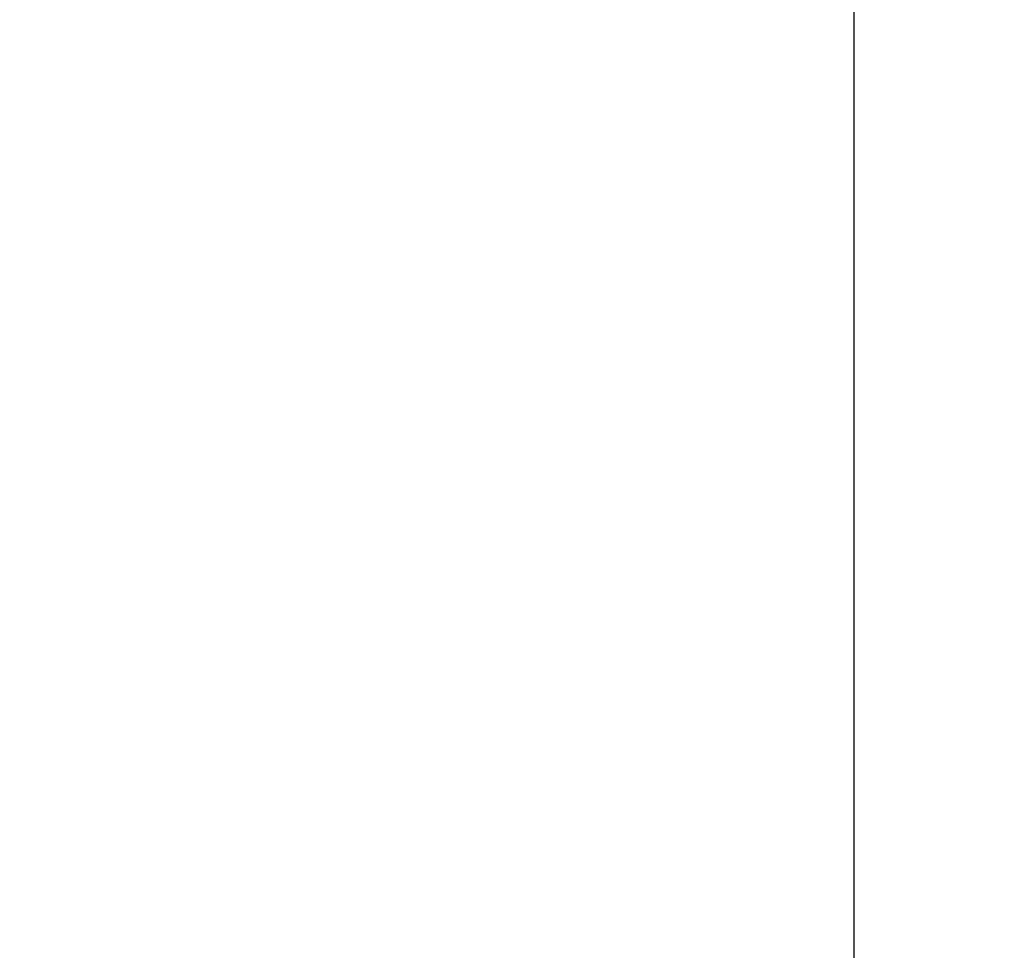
# Model space of a CAD drawing. Header units: millimetres. Extents: x 3536 to 5222, y 1741 to 3266.
# Tile 182 of 256: x 4068.99 to 4074.33, y 2969.2 to 2974.25. Entities that reach past the tile are written whole.
import ezdxf

# ---------------------------------------------------------------- set-up
doc = ezdxf.new("R2010")
doc.units = ezdxf.units.MM

msp = doc.modelspace()

# ---------------------------------------------------------------- hatches: boundary and pattern name
at = {"linetype": 'Continuous', "true_color": 0x139b48}
h = msp.add_hatch(dxfattribs=at)
h.set_pattern_fill('ANSI31', color=114)
h.set_pattern_definition([(45, (5134.327, 2974.0366), (-2.245064, 2.245064), [])])
h.paths.add_polyline_path([(4244.7791, 1982.0775), (4244.8075, 1957.2707), (4269.6143, 1957.2992), (4269.5858, 1982.1059)])
h.paths.add_polyline_path([(4511.5229, 1972.7578), (4511.5513, 1947.951), (4536.358, 1947.9795), (4536.3296, 1972.7862)])
h.paths.add_polyline_path([(4201.1381, 1862.7464), (4201.1665, 1837.9397), (4225.9732, 1837.9681), (4225.9448, 1862.7749)])
h.paths.add_polyline_path([(4547.9159, 1857.3153), (4547.9443, 1832.5086), (4572.751, 1832.537), (4572.7226, 1857.3437)])
h.paths.add_polyline_path([(4466.0673, 2349.5897), (4466.0957, 2324.7829), (4490.9025, 2324.8113), (4490.874, 2349.6181)])
h.paths.add_polyline_path([(4809.6655, 2341.5748), (4809.694, 2316.768), (4834.5007, 2316.7964), (4834.4723, 2341.6032)])
h.paths.add_polyline_path([(4779.0514, 2458.3615), (4779.0798, 2433.5547), (4803.8866, 2433.5831), (4803.8581, 2458.3899)])
h.paths.add_polyline_path([(4512.3076, 2467.6811), (4512.336, 2442.8744), (4537.1428, 2442.9028), (4537.1143, 2467.7096)])
edge = h.paths.add_edge_path()
edge.add_arc((4251.0048, 2446.2713), 4.31, 0, 360)
h.paths.add_polyline_path([(4226.198, 2446.2429), (4226.2265, 2421.4361), (4251.0332, 2421.4645), (4251.0048, 2446.2713)])
h.paths.add_polyline_path([(3959.4543, 2455.5625), (3959.4827, 2430.7558), (3984.2894, 2430.7842), (3984.261, 2455.591)])
h.paths.add_polyline_path([(3920.0468, 2335.3468), (3920.0752, 2310.5401), (3944.882, 2310.5685), (3944.8536, 2335.3753)])
h.paths.add_polyline_path([(4270.0134, 2335.6662), (4270.0419, 2310.8594), (4294.8486, 2310.8879), (4294.8202, 2335.6946)])
h.paths.add_polyline_path([(3627.4362, 2832.9901), (3627.4646, 2808.1833), (3652.2713, 2808.2117), (3652.2429, 2833.0185)])
h.paths.add_polyline_path([(4007.9799, 2834.1103), (4008.0084, 2809.3036), (4032.8151, 2809.332), (4032.7867, 2834.1388)])
h.paths.add_polyline_path([(3958.8426, 2964.6885), (3958.8711, 2939.8818), (3983.6778, 2939.9102), (3983.6494, 2964.7169)])
h.paths.add_polyline_path([(3692.0989, 2974.0082), (3692.1273, 2949.2014), (3716.9341, 2949.2299), (3716.9056, 2974.0366)])
edge = h.paths.add_edge_path()
edge.add_arc((4270.6926, 2928.921), 4.219, 0, 360)
h.paths.add_polyline_path([(4245.8574, 2953.6993), (4245.8858, 2928.8926), (4270.6926, 2928.921), (4270.6642, 2953.7277)])
h.paths.add_polyline_path([(4204.9162, 2828.5874), (4204.9446, 2803.7807), (4229.7513, 2803.8091), (4229.7229, 2828.6159)])
h.paths.add_polyline_path([(4553.4268, 2829.9314), (4553.4552, 2805.1246), (4578.2619, 2805.1531), (4578.2335, 2829.9598)])
h.paths.add_polyline_path([(4512.6012, 2944.3796), (4512.6296, 2919.5729), (4537.4364, 2919.6013), (4537.4079, 2944.4081)])
h.paths.add_polyline_path([(4800.1827, 2942.4111), (4800.2111, 2917.6044), (4825.0179, 2917.6328), (4824.9894, 2942.4396)])
h.paths.add_polyline_path([(5066.9265, 2933.0914), (5066.9549, 2908.2847), (5091.7616, 2908.3131), (5091.7332, 2933.1199)])
h.paths.add_polyline_path([(5109.4918, 2824.7221), (5109.5203, 2799.9153), (5134.327, 2799.9437), (5134.2986, 2824.7505)])
h.paths.add_polyline_path([(4753.5998, 2827.5351), (4753.6282, 2802.7283), (4778.435, 2802.7568), (4778.4066, 2827.5635)])

# ---------------------------------------------------------------- linework, layer by layer
at = {"color": 9}
msp.add_line((4073.5149, 2990.0642), (4073.5149, 2950.0253), dxfattribs=at)

doc.saveas('drawing.dxf')
